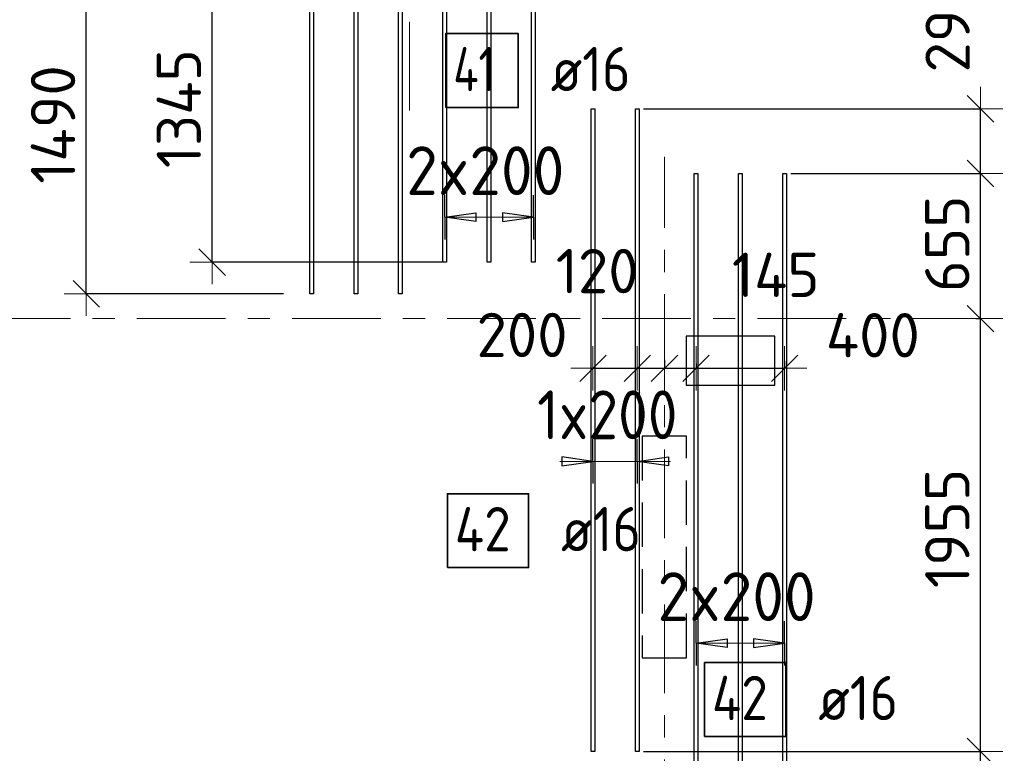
# Model space of a CAD drawing. Header units: metres. Extents: x -38 to 107, y -15 to 21.
# Tile 14 of 89: x 10.84 to 15.28, y 5.44 to 8.75. Entities that reach past the tile are written whole.
import ezdxf

# ---------------------------------------------------------------- set-up
doc = ezdxf.new("R2010")
doc.units = ezdxf.units.M
doc.header["$PDMODE"] = 65
for name, pattern in [('______11', [0.5, 0.4, -0.05, 0, -0.05]), ('______2', [0.27, 0.2, -0.07]), ('______5', [1.1, 0.8, -0.1, 0.1, -0.1])]:
    doc.linetypes.add(name, pattern=pattern)
for name, color, linetype, lineweight in [('XR$2$Осевая линия (1)', 7, '______5', 13), ('XR$3$Перекрытие (1)', 7, 'Continuous', 35), ('XR$3$Размерная линия (1)', 7, 'Continuous', 13)]:
    doc.layers.add(name, color=color, linetype=linetype, lineweight=lineweight)
for name, color, linetype, lineweight, true_color in [('XR$3$Арм.стержн.Доп. Арм верхн.зоны Х', 7, 'Continuous', 35, 0x8c8cff), ('XR$3$Арм.стержн.Доп. Арм. верхн.зоны У', 7, 'Continuous', 35, 0x739641), ('XR$5$Стена_ бетон несущ.', 7, 'Continuous', 70, 0xb4b496)]:
    doc.layers.add(name, color=color, linetype=linetype, lineweight=lineweight, true_color=true_color)
doc.styles.add('ISOCPEUR', font='txt')
doc.dimstyles.new('DIMSTYLE_3', dxfattribs={"dimtxt": 0.2, "dimasz": 0.2, "dimexe": 0, "dimexo": 0, "dimgap": 0.1, "dimtad": 2, "dimdec": 0, "dimlfac": 1000, "dimrnd": 5, "dimzin": 12, "dimdsep": 46, "dimtxsty": 'ISOCPEUR', "dimblk1": 'ALL_ML_STRICH', "dimblk2": 'ALL_ML_STRICH', "dimsah": 1, "dimcen": 0, "dimclrd": 7, "dimclre": 256, "dimclrt": 7, "dimadec": 0, "dimazin": 0, "dimtfac": 1, "dimtdec": 0, "dimtix": 1, "dimtmove": 2, "dimatfit": 3, "dimfxl": 0, "dimtzin": 0, "dimlwd": 0, "dimlwe": -3, "dimarcsym": 0})
doc.dimstyles.new('DIMSTYLE_6', dxfattribs={"dimtxt": 0.2, "dimasz": 0.2, "dimexe": 0, "dimexo": 0, "dimgap": 0.1, "dimtad": 2, "dimdec": 0, "dimlfac": 1000, "dimrnd": 5, "dimzin": 12, "dimdsep": 46, "dimtxsty": 'ISOCPEUR', "dimblk1": 'ALL_ML_STRICH', "dimblk2": 'ALL_ML_STRICH', "dimsah": 1, "dimcen": 0, "dimclrd": 7, "dimclre": 256, "dimclrt": 7, "dimadec": 0, "dimazin": 0, "dimtfac": 1, "dimtdec": 0, "dimtix": 1, "dimtmove": 2, "dimatfit": 3, "dimfxl": 0, "dimtvp": 1.2, "dimtzin": 0, "dimlwd": 0, "dimlwe": -3, "dimarcsym": 0})

# ---------------------------------------------------------------- blocks, each defined once
blk = doc.blocks.new('ALL_ML_STRICH')
at = {"color": 0, "linetype": 'ByBlock', "lineweight": -2}
for p, q in [((0, -0.5), (0, 0.5)), ((-0.3, -0.3), (0.3, 0.3)), ((-1, 0), (0.5, 0))]:
    blk.add_line(p, q, dxfattribs=at)
blk = doc.blocks.new('*D97')
at = {"layer": 'DEFPOINTS', "color": 7, "linetype": 'Continuous', "lineweight": 13, "transparency": 33554687}
for p in [(11.426, 9), (11.1417, 7.5121), (12.0519, 7.5121)]:
    blk.add_point(p, dxfattribs=at)
at = {"layer": 'XR$3$Размерная линия (1)', "color": 9, "linetype": 'Continuous', "lineweight": -2, "true_color": 0xc7c7c7, "transparency": 33554687}
for p, q in [((11.406, 9), (11.1417, 9)), ((12.0319, 7.5121), (11.1417, 7.5121))]:
    blk.add_line(p, q, dxfattribs=at)
at = {"layer": 'XR$3$Размерная линия (1)', "color": 7, "linetype": 'Continuous', "lineweight": -2, "transparency": 33554687}
blk.add_line((11.1417, 7.5121), (11.1417, 9), dxfattribs=at)
at = {"layer": 'XR$3$Размерная линия (1)', "color": 7, "linetype": 'Continuous', "lineweight": 13, "transparency": 33554687, "xscale": 0.2, "yscale": 0.2, "zscale": 0.2}
for p, rotation in [((11.1417, 9), 90), ((11.1417, 7.5121), 270)]:
    blk.add_blockref('ALL_ML_STRICH', p, dxfattribs=dict(at, rotation=rotation))
at = {"layer": 'XR$3$Размерная линия (1)', "color": 7, "linetype": 'Continuous', "lineweight": 13, "transparency": 33554687, "insert": (10.9917, 8.2761), "char_height": 0.2, "width": 0.8, "attachment_point": 5, "rotation": 90, "style": 'ISOCPEUR'}
blk.add_mtext('\\A1;{1490}', dxfattribs=at)
blk = doc.blocks.new('*D102')
at = {"layer": 'DEFPOINTS', "color": 7, "linetype": 'Continuous', "lineweight": 13, "transparency": 33554687}
for p in [(13.6359, 5.4465), (14.3007, 5.1553), (15.1764, 5.1553)]:
    blk.add_point(p, dxfattribs=at)
at = {"layer": 'XR$3$Размерная линия (1)', "color": 9, "linetype": 'Continuous', "lineweight": -2, "true_color": 0xc7c7c7, "transparency": 33554687}
for p, q in [((13.6559, 5.4465), (15.1764, 5.4465)), ((14.3207, 5.1553), (15.1764, 5.1553))]:
    blk.add_line(p, q, dxfattribs=at)
at = {"layer": 'XR$3$Размерная линия (1)', "color": 7, "linetype": 'Continuous', "lineweight": -2, "transparency": 33554687}
blk.add_line((15.1764, 5.1553), (15.1764, 5.4465), dxfattribs=at)
at = {"layer": 'XR$3$Размерная линия (1)', "color": 7, "linetype": 'Continuous', "lineweight": 13, "transparency": 33554687, "xscale": 0.2, "yscale": 0.2, "zscale": 0.2}
for p, rotation in [((15.1764, 5.4465), 90), ((15.1764, 5.1553), 270)]:
    blk.add_blockref('ALL_ML_STRICH', p, dxfattribs=dict(at, rotation=rotation))
at = {"layer": 'XR$3$Размерная линия (1)', "color": 7, "linetype": 'Continuous', "lineweight": 13, "transparency": 33554687, "insert": (15.0244, 4.8713), "char_height": 0.2, "width": 0.6, "attachment_point": 5, "rotation": 90, "style": 'ISOCPEUR'}
blk.add_mtext('\\A1;{290}', dxfattribs=at)
blk = doc.blocks.new('*D103')
at = {"layer": 'DEFPOINTS', "color": 7, "linetype": 'Continuous', "lineweight": 13, "transparency": 33554687}
for p in [(15.1358, 7.4), (13.6359, 5.4465), (15.1764, 5.4465)]:
    blk.add_point(p, dxfattribs=at)
at = {"layer": 'XR$3$Размерная линия (1)', "color": 9, "linetype": 'Continuous', "lineweight": -2, "true_color": 0xc7c7c7, "transparency": 33554687}
for p, q in [((15.1558, 7.4), (15.1764, 7.4)), ((13.6559, 5.4465), (15.1764, 5.4465))]:
    blk.add_line(p, q, dxfattribs=at)
at = {"layer": 'XR$3$Размерная линия (1)', "color": 7, "linetype": 'Continuous', "lineweight": -2, "transparency": 33554687}
blk.add_line((15.1764, 5.4465), (15.1764, 7.4), dxfattribs=at)
at = {"layer": 'XR$3$Размерная линия (1)', "color": 7, "linetype": 'Continuous', "lineweight": 13, "transparency": 33554687, "xscale": 0.2, "yscale": 0.2, "zscale": 0.2}
for p, rotation in [((15.1764, 7.4), 90), ((15.1764, 5.4465), 270)]:
    blk.add_blockref('ALL_ML_STRICH', p, dxfattribs=dict(at, rotation=rotation))
at = {"layer": 'XR$3$Размерная линия (1)', "color": 7, "linetype": 'Continuous', "lineweight": 13, "transparency": 33554687, "insert": (15.0264, 6.4532), "char_height": 0.2, "width": 0.8, "attachment_point": 5, "rotation": 90, "style": 'ISOCPEUR'}
blk.add_mtext('\\A1;{1955}', dxfattribs=at)
blk = doc.blocks.new('*D104')
at = {"layer": 'DEFPOINTS', "color": 7, "linetype": 'Continuous', "lineweight": 13, "transparency": 33554687}
for p in [(14.3007, 8.0553), (15.1358, 7.4), (15.1764, 7.4)]:
    blk.add_point(p, dxfattribs=at)
at = {"layer": 'XR$3$Размерная линия (1)', "color": 9, "linetype": 'Continuous', "lineweight": -2, "true_color": 0xc7c7c7, "transparency": 33554687}
for p, q in [((14.3207, 8.0553), (15.1764, 8.0553)), ((15.1558, 7.4), (15.1764, 7.4))]:
    blk.add_line(p, q, dxfattribs=at)
at = {"layer": 'XR$3$Размерная линия (1)', "color": 7, "linetype": 'Continuous', "lineweight": -2, "transparency": 33554687}
blk.add_line((15.1764, 7.4), (15.1764, 8.0553), dxfattribs=at)
at = {"layer": 'XR$3$Размерная линия (1)', "color": 7, "linetype": 'Continuous', "lineweight": 13, "transparency": 33554687, "xscale": 0.2, "yscale": 0.2, "zscale": 0.2}
for p, rotation in [((15.1764, 8.0553), 90), ((15.1764, 7.4), 270)]:
    blk.add_blockref('ALL_ML_STRICH', p, dxfattribs=dict(at, rotation=rotation))
at = {"layer": 'XR$3$Размерная линия (1)', "color": 7, "linetype": 'Continuous', "lineweight": 13, "transparency": 33554687, "insert": (15.0264, 7.7376), "char_height": 0.2, "width": 0.6, "attachment_point": 5, "rotation": 90, "style": 'ISOCPEUR'}
blk.add_mtext('\\A1;{655}', dxfattribs=at)
blk = doc.blocks.new('*D105')
at = {"layer": 'DEFPOINTS', "color": 7, "linetype": 'Continuous', "lineweight": 13, "transparency": 33554687}
for p in [(13.6359, 8.3465), (14.3007, 8.0553), (15.1764, 8.0553)]:
    blk.add_point(p, dxfattribs=at)
at = {"layer": 'XR$3$Размерная линия (1)', "color": 9, "linetype": 'Continuous', "lineweight": -2, "true_color": 0xc7c7c7, "transparency": 33554687}
for p, q in [((13.6559, 8.3465), (15.1764, 8.3465)), ((14.3207, 8.0553), (15.1764, 8.0553))]:
    blk.add_line(p, q, dxfattribs=at)
at = {"layer": 'XR$3$Размерная линия (1)', "color": 7, "linetype": 'Continuous', "lineweight": -2, "transparency": 33554687}
blk.add_line((15.1764, 8.0553), (15.1764, 8.3465), dxfattribs=at)
at = {"layer": 'XR$3$Размерная линия (1)', "color": 7, "linetype": 'Continuous', "lineweight": 13, "transparency": 33554687, "xscale": 0.2, "yscale": 0.2, "zscale": 0.2}
for p, rotation in [((15.1764, 8.3465), 90), ((15.1764, 8.0553), 270)]:
    blk.add_blockref('ALL_ML_STRICH', p, dxfattribs=dict(at, rotation=rotation))
at = {"layer": 'XR$3$Размерная линия (1)', "color": 7, "linetype": 'Continuous', "lineweight": 13, "transparency": 33554687, "insert": (15.028, 8.7214), "char_height": 0.2, "width": 0.6, "attachment_point": 5, "rotation": 90, "style": 'ISOCPEUR'}
blk.add_mtext('\\A1;{290}', dxfattribs=at)
blk = doc.blocks.new('*D120')
at = {"layer": 'DEFPOINTS', "color": 7, "linetype": 'Continuous', "lineweight": 13, "transparency": 33554687}
for p in [(11.6787, 9), (11.7092, 7.6552), (12.7669, 7.6552)]:
    blk.add_point(p, dxfattribs=at)
at = {"layer": 'XR$3$Размерная линия (1)', "color": 9, "linetype": 'Continuous', "lineweight": -2, "true_color": 0xc7c7c7, "transparency": 33554687}
for p, q in [((11.6987, 9), (11.7092, 9)), ((12.7469, 7.6552), (11.7092, 7.6552))]:
    blk.add_line(p, q, dxfattribs=at)
at = {"layer": 'XR$3$Размерная линия (1)', "color": 7, "linetype": 'Continuous', "lineweight": -2, "transparency": 33554687}
blk.add_line((11.7092, 7.6552), (11.7092, 9), dxfattribs=at)
at = {"layer": 'XR$3$Размерная линия (1)', "color": 7, "linetype": 'Continuous', "lineweight": 13, "transparency": 33554687, "xscale": 0.2, "yscale": 0.2, "zscale": 0.2}
for p, rotation in [((11.7092, 9), 90), ((11.7092, 7.6552), 270)]:
    blk.add_blockref('ALL_ML_STRICH', p, dxfattribs=dict(at, rotation=rotation))
at = {"layer": 'XR$3$Размерная линия (1)', "color": 7, "linetype": 'Continuous', "lineweight": 13, "transparency": 33554687, "insert": (11.5592, 8.3476), "char_height": 0.2, "width": 0.8, "attachment_point": 5, "rotation": 90, "style": 'ISOCPEUR'}
blk.add_mtext('\\A1;{1345}', dxfattribs=at)
blk = doc.blocks.new('*D139')
at = {"layer": 'DEFPOINTS', "color": 7, "linetype": 'Continuous', "lineweight": 13, "transparency": 33554687}
for p in [(13.4279, 7.2229), (13.6279, 7.2229), (13.4279, 7.1759)]:
    blk.add_point(p, dxfattribs=at)
at = {"layer": 'XR$3$Размерная линия (1)', "color": 9, "linetype": 'Continuous', "lineweight": -2, "true_color": 0xc7c7c7, "transparency": 33554687}
for p, q in [((13.4279, 7.1759), (13.4279, 7.1759)), ((13.6279, 7.1759), (13.6279, 7.1759))]:
    blk.add_line(p, q, dxfattribs=at)
at = {"layer": 'XR$3$Размерная линия (1)', "color": 7, "linetype": 'Continuous', "lineweight": -2, "transparency": 33554687}
blk.add_line((13.4279, 7.1759), (13.6279, 7.1759), dxfattribs=at)
at = {"layer": 'XR$3$Размерная линия (1)', "color": 7, "linetype": 'Continuous', "lineweight": 13, "transparency": 33554687, "xscale": 0.2, "yscale": 0.2, "zscale": 0.2, "rotation": 180}
blk.add_blockref('ALL_ML_STRICH', (13.4279, 7.1759), dxfattribs=at)
at = {"layer": 'XR$3$Размерная линия (1)', "color": 7, "linetype": 'Continuous', "lineweight": 13, "transparency": 33554687, "xscale": 0.2, "yscale": 0.2, "zscale": 0.2}
blk.add_blockref('ALL_ML_STRICH', (13.6279, 7.1759), dxfattribs=at)
at = {"layer": 'XR$3$Размерная линия (1)', "color": 7, "linetype": 'Continuous', "lineweight": 13, "transparency": 33554687, "insert": (13.1079, 7.3265), "char_height": 0.2, "width": 0.6, "attachment_point": 5, "style": 'ISOCPEUR'}
blk.add_mtext('\\A1;{200}', dxfattribs=at)
blk = doc.blocks.new('*D140')
at = {"layer": 'DEFPOINTS', "color": 7, "linetype": 'Continuous', "lineweight": 13, "transparency": 33554687}
for p in [(13.6279, 7.2229), (13.6279, 7.1759), (13.75, 7.1936)]:
    blk.add_point(p, dxfattribs=at)
at = {"layer": 'XR$3$Размерная линия (1)', "color": 9, "linetype": 'Continuous', "lineweight": -2, "true_color": 0xc7c7c7, "transparency": 33554687}
for p, q in [((13.75, 7.2136), (13.75, 7.1759)), ((13.6279, 7.1759), (13.6279, 7.1759))]:
    blk.add_line(p, q, dxfattribs=at)
at = {"layer": 'XR$3$Размерная линия (1)', "color": 7, "linetype": 'Continuous', "lineweight": -2, "transparency": 33554687}
blk.add_line((13.6279, 7.1759), (13.75, 7.1759), dxfattribs=at)
at = {"layer": 'XR$3$Размерная линия (1)', "color": 7, "linetype": 'Continuous', "lineweight": 13, "transparency": 33554687, "xscale": 0.2, "yscale": 0.2, "zscale": 0.2, "rotation": 180}
blk.add_blockref('ALL_ML_STRICH', (13.6279, 7.1759), dxfattribs=at)
at = {"layer": 'XR$3$Размерная линия (1)', "color": 7, "linetype": 'Continuous', "lineweight": 13, "transparency": 33554687, "xscale": 0.2, "yscale": 0.2, "zscale": 0.2}
blk.add_blockref('ALL_ML_STRICH', (13.75, 7.1759), dxfattribs=at)
at = {"layer": 'XR$3$Размерная линия (1)', "color": 7, "linetype": 'Continuous', "lineweight": 13, "transparency": 33554687, "insert": (13.4467, 7.6147), "char_height": 0.2, "width": 0.6, "attachment_point": 5, "style": 'ISOCPEUR'}
blk.add_mtext('\\A1;{120}', dxfattribs=at)
blk = doc.blocks.new('*D141')
at = {"layer": 'DEFPOINTS', "color": 7, "linetype": 'Continuous', "lineweight": 13, "transparency": 33554687}
for p in [(13.75, 7.1936), (13.75, 7.1759), (13.8927, 7.178)]:
    blk.add_point(p, dxfattribs=at)
at = {"layer": 'XR$3$Размерная линия (1)', "color": 9, "linetype": 'Continuous', "lineweight": -2, "true_color": 0xc7c7c7, "transparency": 33554687}
for p, q in [((13.75, 7.2136), (13.75, 7.1759)), ((13.8927, 7.198), (13.8927, 7.1759))]:
    blk.add_line(p, q, dxfattribs=at)
at = {"layer": 'XR$3$Размерная линия (1)', "color": 7, "linetype": 'Continuous', "lineweight": -2, "transparency": 33554687}
blk.add_line((13.75, 7.1759), (13.8927, 7.1759), dxfattribs=at)
at = {"layer": 'XR$3$Размерная линия (1)', "color": 7, "linetype": 'Continuous', "lineweight": 13, "transparency": 33554687, "xscale": 0.2, "yscale": 0.2, "zscale": 0.2, "rotation": 180}
blk.add_blockref('ALL_ML_STRICH', (13.75, 7.1759), dxfattribs=at)
at = {"layer": 'XR$3$Размерная линия (1)', "color": 7, "linetype": 'Continuous', "lineweight": 13, "transparency": 33554687, "xscale": 0.2, "yscale": 0.2, "zscale": 0.2}
blk.add_blockref('ALL_ML_STRICH', (13.8927, 7.1759), dxfattribs=at)
at = {"layer": 'XR$3$Размерная линия (1)', "color": 7, "linetype": 'Continuous', "lineweight": 13, "transparency": 33554687, "insert": (14.2525, 7.5976), "char_height": 0.2, "width": 0.6, "attachment_point": 5, "style": 'ISOCPEUR'}
blk.add_mtext('\\A1;{145}', dxfattribs=at)
blk = doc.blocks.new('*D142')
at = {"layer": 'DEFPOINTS', "color": 7, "linetype": 'Continuous', "lineweight": 13, "transparency": 33554687}
for p in [(13.8927, 7.178), (13.8927, 7.1759), (14.2927, 7.1884)]:
    blk.add_point(p, dxfattribs=at)
at = {"layer": 'XR$3$Размерная линия (1)', "color": 9, "linetype": 'Continuous', "lineweight": -2, "true_color": 0xc7c7c7, "transparency": 33554687}
for p, q in [((13.8927, 7.198), (13.8927, 7.1759)), ((14.2927, 7.2084), (14.2927, 7.1759))]:
    blk.add_line(p, q, dxfattribs=at)
at = {"layer": 'XR$3$Размерная линия (1)', "color": 7, "linetype": 'Continuous', "lineweight": -2, "transparency": 33554687}
blk.add_line((13.8927, 7.1759), (14.2927, 7.1759), dxfattribs=at)
at = {"layer": 'XR$3$Размерная линия (1)', "color": 7, "linetype": 'Continuous', "lineweight": 13, "transparency": 33554687, "xscale": 0.2, "yscale": 0.2, "zscale": 0.2, "rotation": 180}
blk.add_blockref('ALL_ML_STRICH', (13.8927, 7.1759), dxfattribs=at)
at = {"layer": 'XR$3$Размерная линия (1)', "color": 7, "linetype": 'Continuous', "lineweight": 13, "transparency": 33554687, "xscale": 0.2, "yscale": 0.2, "zscale": 0.2}
blk.add_blockref('ALL_ML_STRICH', (14.2927, 7.1759), dxfattribs=at)
at = {"layer": 'XR$3$Размерная линия (1)', "color": 7, "linetype": 'Continuous', "lineweight": 13, "transparency": 33554687, "insert": (14.6906, 7.3253), "char_height": 0.2, "width": 0.6, "attachment_point": 5, "style": 'ISOCPEUR'}
blk.add_mtext('\\A1;{400}', dxfattribs=at)

msp = doc.modelspace()

# ---------------------------------------------------------------- linework, layer by layer
at = {"layer": 'XR$2$Осевая линия (1)', "color": 253, "linetype": '______11', "lineweight": 13, "true_color": 0xa0a0a0, "transparency": 33554687}
for p, q in [((12.6, 8.34), (12.6, 19.78)), ((13.75, -3.39), (13.75, 8.13)), ((-2.63, 7.4), (62.6, 7.4))]:
    msp.add_line(p, q, dxfattribs=at)
at = {"layer": 'XR$3$Арм.стержн.Доп. Арм верхн.зоны Х', "color": 7, "linetype": 'Continuous', "lineweight": 25, "transparency": 33554687}
for points in [[(12.1509, 7.5121), (12.1509, 11.4121), (12.1669, 11.4121), (12.1669, 7.5121), (12.1509, 7.5121)], [(12.3509, 7.5121), (12.3509, 11.4121), (12.3669, 11.4121), (12.3669, 7.5121), (12.3509, 7.5121)], [(12.5509, 7.5121), (12.5509, 11.4121), (12.5669, 11.4121), (12.5669, 7.5121), (12.5509, 7.5121)]]:
    msp.add_lwpolyline(points, dxfattribs=at)
at = {"layer": 'XR$3$Арм.стержн.Доп. Арм. верхн.зоны У', "color": 253, "linetype": 'Continuous', "lineweight": -3, "true_color": 0xa0a0a0, "transparency": 33554687}
for p, q in [((12.7589, 7.8578), (12.7589, 7.9578)), ((13.1589, 7.8578), (13.1589, 7.9578)), ((12.7589, 7.8578), (12.7589, 7.7578)), ((13.1589, 7.8578), (13.1589, 7.7578)), ((13.4279, 6.756), (13.4279, 6.856)), ((13.6279, 6.756), (13.6279, 6.856)), ((13.4279, 6.756), (13.4279, 6.656)), ((13.6279, 6.756), (13.6279, 6.656)), ((13.8927, 5.9354), (13.8927, 6.0354)), ((14.2927, 5.9354), (14.2927, 6.0354)), ((13.8927, 5.9354), (13.8927, 5.8354)), ((14.2927, 5.9354), (14.2927, 5.8354))]:
    msp.add_line(p, q, dxfattribs=at)
at = {"layer": 'XR$3$Арм.стержн.Доп. Арм. верхн.зоны У', "color": 7, "linetype": 'Continuous', "lineweight": 25, "transparency": 33554687}
for p, q in [((12.7589, 7.8578), (12.8989, 7.8778)), ((12.8989, 7.8778), (12.8989, 7.8378)), ((13.1589, 7.8578), (13.0189, 7.8778)), ((13.0189, 7.8778), (13.0189, 7.8378)), ((12.8989, 7.8378), (12.7589, 7.8578)), ((13.0189, 7.8378), (13.1589, 7.8578)), ((13.4279, 6.756), (13.2879, 6.776)), ((13.2879, 6.776), (13.2879, 6.736)), ((13.2879, 6.736), (13.4279, 6.756)), ((13.6279, 6.756), (13.7679, 6.776)), ((13.7679, 6.736), (13.6279, 6.756)), ((13.7679, 6.776), (13.7679, 6.736)), ((13.8927, 5.9354), (14.0327, 5.9554)), ((14.0327, 5.9554), (14.0327, 5.9154)), ((14.2927, 5.9354), (14.1527, 5.9554)), ((14.1527, 5.9554), (14.1527, 5.9154)), ((14.0327, 5.9154), (13.8927, 5.9354)), ((14.1527, 5.9154), (14.2927, 5.9354))]:
    msp.add_line(p, q, dxfattribs=at)
at = {"layer": 'XR$3$Арм.стержн.Доп. Арм. верхн.зоны У', "color": 7, "linetype": 'Continuous', "lineweight": 13, "transparency": 33554687}
for p, q in [((12.7589, 7.8578), (12.7589, 7.8578)), ((12.7589, 7.8578), (13.1589, 7.8578)), ((13.1589, 7.8578), (13.1589, 7.8578)), ((13.4279, 6.756), (13.2779, 6.756)), ((13.4279, 6.756), (13.6279, 6.756)), ((13.6279, 6.756), (13.7779, 6.756)), ((13.8927, 5.9354), (13.8927, 5.9354)), ((13.8927, 5.9354), (14.2927, 5.9354)), ((14.2927, 5.9354), (14.2927, 5.9354))]:
    msp.add_line(p, q, dxfattribs=at)
at = {"layer": 'XR$3$Арм.стержн.Доп. Арм. верхн.зоны У', "color": 7, "linetype": 'Continuous', "lineweight": 25, "transparency": 33554687}
for points in [[(12.7669, 9.0552), (12.7669, 7.6552), (12.7509, 7.6552), (12.7509, 9.0552), (12.7669, 9.0552)], [(12.9669, 9.0552), (12.9669, 7.6552), (12.9509, 7.6552), (12.9509, 9.0552), (12.9669, 9.0552)], [(13.1669, 9.0552), (13.1669, 7.6552), (13.1509, 7.6552), (13.1509, 9.0552), (13.1669, 9.0552)], [(13.4199, 5.4465), (13.4199, 8.3465), (13.4359, 8.3465), (13.4359, 5.4465), (13.4199, 5.4465)], [(13.6199, 5.4465), (13.6199, 8.3465), (13.6359, 8.3465), (13.6359, 5.4465), (13.6199, 5.4465)], [(13.8847, 5.1553), (13.8847, 8.0553), (13.9007, 8.0553), (13.9007, 5.1553), (13.8847, 5.1553)], [(14.0847, 5.1553), (14.0847, 8.0553), (14.1007, 8.0553), (14.1007, 5.1553), (14.0847, 5.1553)], [(14.2847, 5.1553), (14.2847, 8.0553), (14.3007, 8.0553), (14.3007, 5.1553), (14.2847, 5.1553)]]:
    msp.add_lwpolyline(points, dxfattribs=at)
at = {"layer": 'XR$3$Арм.стержн.Доп. Арм. верхн.зоны У', "color": 7, "linetype": 'Continuous', "lineweight": 35, "transparency": 33554687}
for points in [[(12.7639, 8.3529), (13.0906, 8.3529), (13.0906, 8.6863), (12.7639, 8.6863), (12.7639, 8.3529)], [(12.7708, 6.2767), (13.1375, 6.2767), (13.1375, 6.61), (12.7708, 6.61), (12.7708, 6.2767)], [(13.9311, 5.5147), (14.2977, 5.5147), (14.2977, 5.848), (13.9311, 5.848), (13.9311, 5.5147)]]:
    msp.add_lwpolyline(points, dxfattribs=at)
at = {"layer": 'XR$3$Перекрытие (1)', "color": 7, "linetype": 'Continuous', "lineweight": 25, "transparency": 33554687}
for p, q in [((13.849, 7.3202), (13.849, 7.1002)), ((14.249, 7.3202), (13.849, 7.3202)), ((14.249, 7.1002), (14.249, 7.3202)), ((13.849, 7.1002), (14.249, 7.1002))]:
    msp.add_line(p, q, dxfattribs=at)
at = {"layer": 'XR$5$Стена_ бетон несущ.', "color": 253, "linetype": '______2', "lineweight": -3, "true_color": 0xa0a0a0, "transparency": 33554687}
for p, q in [((13.85, 6.87), (13.65, 6.87)), ((13.65, 6.87), (13.65, 5.87)), ((13.85, 5.87), (13.85, 6.87)), ((13.65, 5.87), (13.85, 5.87))]:
    msp.add_line(p, q, dxfattribs=at)

# ---------------------------------------------------------------- texts
at = {"layer": 'XR$3$Арм.стержн.Доп. Арм. верхн.зоны У', "color": 7, "linetype": 'Continuous', "lineweight": 25, "transparency": 33554687, "char_height": 0.2, "attachment_point": 7, "style": 'ISOCPEUR'}
for s, insert, width in [('\\W0.76;41', (12.7973, 8.4263), 0.336375), ('\\W0.89; ø16 ', (13.1239, 8.4263), 0.749105), ('\\W0.88;42', (12.8042, 6.35), 0.387995), ('\\W0.89; ø16 ', (13.1708, 6.35), 0.749105), ('\\W0.88;42', (13.9644, 5.588), 0.387995), ('\\W0.89; ø16 ', (14.3311, 5.588), 0.749105)]:
    msp.add_mtext(s, dxfattribs=dict(at, insert=insert, width=width))
at = {"layer": 'XR$3$Арм.стержн.Доп. Арм. верхн.зоны У', "color": 7, "linetype": 'Continuous', "lineweight": 13, "transparency": 33554687, "char_height": 0.22, "attachment_point": 7, "style": 'ISOCPEUR'}
for s, insert, width in [('\\W0.95;2x200', (12.5849, 7.9578), 0.873359), ('\\W0.89;1x200', (13.1759, 6.856), 0.823552), ('\\W0.95;2x200', (13.7187, 6.0354), 0.873359)]:
    msp.add_mtext(s, dxfattribs=dict(at, insert=insert, width=width))

# ---------------------------------------------------------------- dimensions: what is measured, and where the dimension line sits
at = {"layer": 'XR$3$Размерная линия (1)', "color": 7, "linetype": 'Continuous', "lineweight": 13, "transparency": 33554687}
for base, p1, p2, dimstyle, picture, middle in [((11.1417, 9), (12.0319, 7.5121), (11.406, 9), 'DIMSTYLE_3', '*D97', (10.9917, 8.2761)), ((11.7092, 9), (12.7469, 7.6552), (11.6987, 9), 'DIMSTYLE_3', '*D120', (11.5592, 8.3476)), ((15.1764, 8.3465), (14.3207, 8.0553), (13.6559, 8.3465), 'DIMSTYLE_6', '*D105', (15.028, 8.7214)), ((15.1764, 8.0553), (15.1558, 7.4), (14.3207, 8.0553), 'DIMSTYLE_3', '*D104', (15.0264, 7.7376)), ((15.17637, 7.4), (13.65586, 5.44647), (15.15582, 7.4), 'DIMSTYLE_3', '*D103', (15.02637, 6.45323)), ((15.1764, 5.4465), (14.3207, 5.1553), (13.6559, 5.4465), 'DIMSTYLE_6', '*D102', (15.0244, 4.8713))]:
    dim = msp.add_linear_dim(base=base, p1=p1, p2=p2, angle=90, dimstyle=dimstyle, override={"dimpost": '<>', "dimclrd": 7, "dimclre": 9, "dimclrt": 7, "dimlwd": 0, "dimlwe": 65533}, dxfattribs=at)
    dim.commit()
    dim.dimension.update_dxf_attribs({"geometry": picture, "text_midpoint": middle, "dimtype": 160})
for base, p1, p2, picture, middle in [((13.75, 7.1759), (13.6279, 7.1759), (13.75, 7.2136), '*D140', (13.4467, 7.6147)), ((13.8927, 7.1759), (13.75, 7.2136), (13.8927, 7.198), '*D141', (14.2525, 7.5976)), ((13.6279, 7.1759), (13.4279, 7.1759), (13.6279, 7.1759), '*D139', (13.1079, 7.3265)), ((14.2927, 7.1759), (13.8927, 7.198), (14.2927, 7.2084), '*D142', (14.6906, 7.3253))]:
    dim = msp.add_linear_dim(base=base, p1=p1, p2=p2, dimstyle='DIMSTYLE_6', override={"dimpost": '<>', "dimclrd": 7, "dimclre": 9, "dimclrt": 7, "dimlwd": 0, "dimlwe": 65533}, dxfattribs=at)
    dim.commit()
    dim.dimension.update_dxf_attribs({"geometry": picture, "text_midpoint": middle, "dimtype": 160})

doc.saveas('drawing.dxf')
